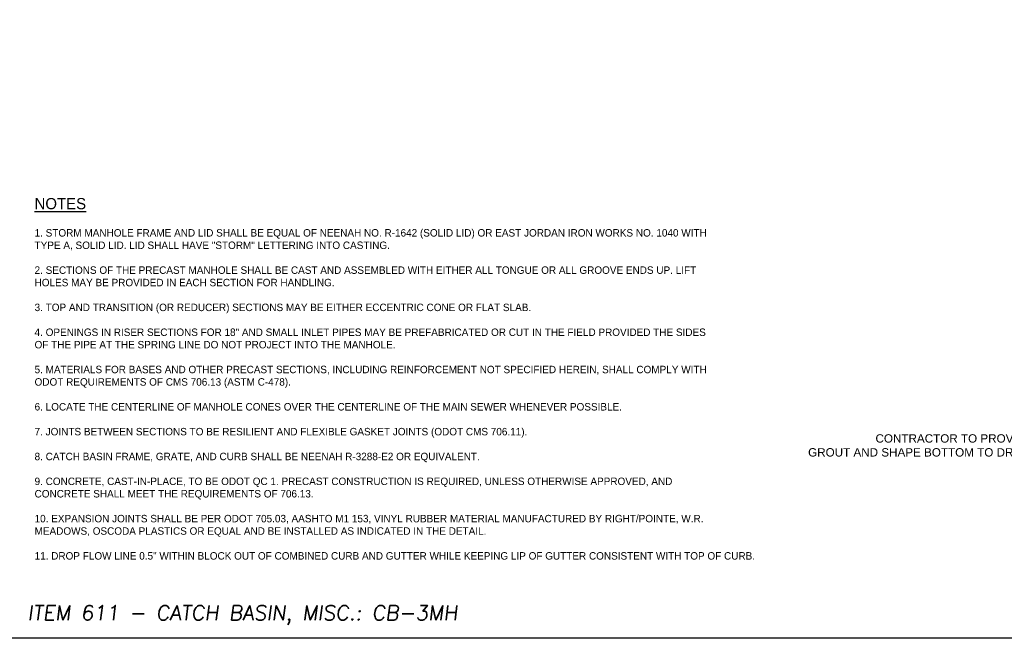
# Model space of a CAD drawing. Header units: feet. Extents: x 6 to 310, y -41 to 128.
# Tile 27 of 48: x 249 to 266, y 4 to 14. Entities that reach past the tile are written whole.
import ezdxf
from ezdxf import colors
from ezdxf.entities.mleader import LeaderData, LeaderLine
from ezdxf.enums import TextEntityAlignment as Align
from ezdxf.math import Vec2, Vec3

# ---------------------------------------------------------------- set-up
doc = ezdxf.new("R2010")
doc.units = ezdxf.units.FT
doc.header["$MEASUREMENT"] = 0
doc.layers.add('COLUMNS', color=6, linetype='Continuous', plot=False)
doc.layers.add('D-TEXT', color=9, linetype='Continuous')
doc.layers.add('SHEET_TXT', color=9, linetype='Continuous')
doc.styles.add('SLANTED', font='ROMANS.SHX', dxfattribs={"oblique": 7})
doc.styles.get("Standard").update_dxf_attribs({"font": 'ARIAL_0.TTF'})

# ---------------------------------------------------------------- blocks, each defined once
blk = doc.blocks.new('_Dot')
at = {"color": 0, "linetype": 'ByBlock', "lineweight": -2}
blk.add_line((-0.5, 0), (-1, 0), dxfattribs=at)
at = {"color": 0, "linetype": 'ByBlock', "const_width": 0.5}
blk.add_lwpolyline([(-0.25, 0, 1), (0.25, 0, 1)], format="xyb", close=True, dxfattribs=at)

msp = doc.modelspace()

# ---------------------------------------------------------------- linework, layer by layer
at = {"layer": 'COLUMNS', "color": 3, "flags": 128}
msp.add_lwpolyline([(249.09752, 3.62445), (249.09752, 24.37445), (279.47252, 24.37445), (279.47252, 3.62445)], close=True, dxfattribs=at)

# ---------------------------------------------------------------- texts
at = {"layer": 'D-TEXT', "insert": (249.53228, 11.0082), "char_height": 0.125, "width": 11.4877929, "attachment_point": 1}
msp.add_mtext('\\A1;{\\Ffont31|c0;\\H1.5x;\\LNOTES\\H0.66667x;\\P\\P\\l1. STORM MANHOLE FRAME AND LID SHALL BE EQUAL OF NEENAH NO. R-1642 (SOLID LID) OR EAST JORDAN IRON WORKS NO. 1040 WITH TYPE A, SOLID LID. LID SHALL HAVE "STORM" LETTERING INTO CASTING. \\P\\P2. SECTIONS OF THE PRECAST MANHOLE SHALL BE CAST AND ASSEMBLED WITH EITHER ALL TONGUE OR ALL GROOVE ENDS UP. LIFT HOLES MAY BE PROVIDED IN EACH SECTION FOR HANDLING. \\P\\P3. TOP AND TRANSITION (OR REDUCER) SECTIONS MAY BE EITHER ECCENTRIC CONE OR FLAT SLAB.\\P\\P4. OPENINGS IN RISER SECTIONS FOR 18" AND SMALL INLET PIPES MAY BE PREFABRICATED OR CUT IN THE FIELD PROVIDED THE SIDES OF THE PIPE AT THE SPRING LINE DO NOT PROJECT INTO THE MANHOLE. \\P\\P5. MATERIALS FOR BASES AND OTHER PRECAST SECTIONS, INCLUDING REINFORCEMENT NOT SPECIFIED HEREIN, SHALL COMPLY WITH ODOT REQUIREMENTS OF CMS 706.13 (ASTM C-478). \\P\\P6. LOCATE THE CENTERLINE OF MANHOLE CONES OVER THE CENTERLINE OF THE MAIN SEWER WHENEVER POSSIBLE. \\P\\P7. JOINTS BETWEEN SECTIONS TO BE RESILIENT AND FLEXIBLE GASKET JOINTS (ODOT CMS 706.11).\\P\\P8. CATCH BASIN FRAME, GRATE, AND CURB SHALL BE NEENAH R-3288-E2 OR EQUIVALENT. \\P\\P9. CONCRETE, CAST-IN-PLACE, TO BE ODOT QC 1. PRECAST CONSTRUCTION IS REQUIRED, UNLESS OTHERWISE APPROVED, AND CONCRETE SHALL MEET THE REQUIREMENTS OF 706.13.\\P\\P10. EXPANSION JOINTS SHALL BE PER ODOT 705.03, AASHTO M1 153, VINYL RUBBER MATERIAL MANUFACTURED BY RIGHT/POINTE, W.R. MEADOWS, OSCODA PLASTICS OR EQUAL AND BE INSTALLED AS INDICATED IN THE DETAIL. \\P\\P11. DROP FLOW LINE 0.5" WITHIN BLOCK OUT OF COMBINED CURB AND GUTTER WHILE KEEPING LIP OF GUTTER CONSISTENT WITH TOP OF CURB. }', dxfattribs=at)
at = {"layer": 'SHEET_TXT', "color": 3, "style": 'SLANTED', "oblique": 7}
msp.add_text('ITEM 611 - CATCH BASIN, MISC.: CB-3MH', height=0.25, dxfattribs=at).set_placement((249.41807, 4.17663), align=Align.TOP_LEFT)

# ---------------------------------------------------------------- leaders
at = {"layer": 'D-TEXT', "linetype": 'Continuous'}
ml = msp.add_multileader_mtext('Standard', dxfattribs=at)
ml.set_content('\\A1;CONTRACTOR TO PROVIDE \\PGROUT AND SHAPE BOTTOM TO DRAIN', color=256)
ml.set_leader_properties(color=256, linetype='ByLayer', lineweight=-1)
ml.set_arrow_properties(name='DOT')
ml.build(insert=Vec2(0, 0))
ml.multileader.update_dxf_attribs({"dogleg_length": 0.14, "arrow_head_size": 0.14})
ctx = ml.context
ctx.base_point, ctx.char_height, ctx.arrow_head_size, ctx.landing_gap_size, ctx.plane_origin = Vec3(262.70192, 6.97653), 0.14, 0.14, 0.07, Vec3(266.43711, 7.5985)
ctx.text_align_type = 2
notes = []
notes.append((ctx, [(1, (1, 1, 0), (266.72601, 6.97653), (-1, 0), 0.14, [(0, [(268.01708, 7.09074)], 0, [])])]))
ctx.mtext.insert, ctx.mtext.alignment, ctx.mtext.flow_direction = Vec3(266.27935, 7.04653), 3, 5
for ctx, leaders in notes:
    for number, flags, end, landing, length, lines in leaders:
        leader = LeaderData()
        leader.index, (leader.has_last_leader_line, leader.has_dogleg_vector, leader.attachment_direction) = number, flags
        leader.last_leader_point, leader.dogleg_vector, leader.dogleg_length = Vec3(end), Vec3(landing), length
        for number, points, colour, breaks in lines:
            line = LeaderLine()
            line.index, line.vertices, line.color, line.breaks = number, Vec3.list(points), colors.encode_raw_color(colour), breaks
            leader.lines.append(line)
        ctx.leaders.append(leader)

doc.saveas('drawing.dxf')
